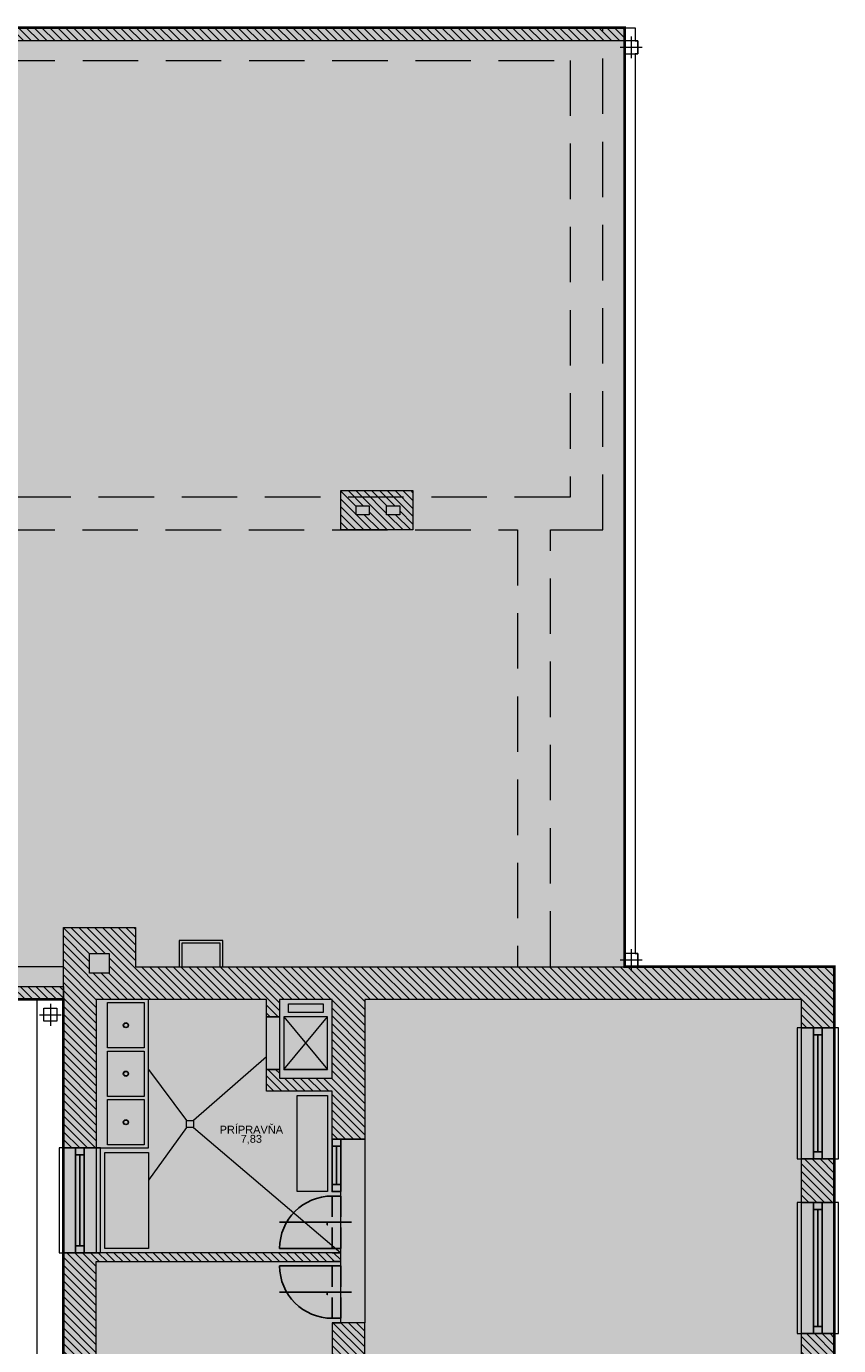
# Model space of a CAD drawing. Header units: millimetres. Extents: x 399756 to 681636, y -205891 to -101508.
# Tile 20 of 33: x 419325 to 428625, y -116611 to -101508. Entities that reach past the tile are written whole.
import ezdxf
from ezdxf.enums import TextEntityAlignment as Align

# ---------------------------------------------------------------- set-up
doc = ezdxf.new("R2010")
doc.units = ezdxf.units.MM
doc.header["$LTSCALE"] = 10
doc.header["$MEASUREMENT"] = 0
doc.linetypes.add('ACAD_ISO10W100', pattern=[18, 12, -3, 0, -3])
doc.linetypes.add('DASHED', pattern=[19.05, 12.7, -6.35])
doc.styles.add('ARIAL', font='arial.ttf')
doc.styles.add('ISOCP', font='isocp.shx', dxfattribs={"width": 0.9})
pattern_1 = [(315, (631440.826, 410348.87), (44.9012806, 44.9012806), [])]

# ---------------------------------------------------------------- blocks, each defined once
blk = doc.blocks.new('*U19')
for points in [[(-1420, 0), (-1500, 0), (-1500, 100), (-1420, 100)], [(0, 0), (-80, 0), (-80, 100), (0, 100)]]:
    blk.add_lwpolyline(points, close=True)
for points in [[(-1420, 100), (-80, 100)], [(-1420, 50), (-80, 50)], [(-1420, 0), (-80, 0)]]:
    blk.add_lwpolyline(points)
blk = doc.blocks.new('*U14')
for points in [[(-1120, 0), (-1200, 0), (-1200, 100), (-1120, 100)], [(0, 0), (-80, 0), (-80, 100), (0, 100)]]:
    blk.add_lwpolyline(points, close=True)
for points in [[(-1120, 100), (-80, 100)], [(-1120, 50), (-80, 50)], [(-1120, 0), (-80, 0)]]:
    blk.add_lwpolyline(points)
blk = doc.blocks.new('*U8')
for p, q in [((0, 600), (0, 0)), ((300, -224), (300, 600)), ((-50, 0), (-50, -100)), ((0, 0), (0, -100)), ((600, 0), (600, -100)), ((650, 0), (650, -100))]:
    blk.add_line(p, q)
at = {"linetype": 'ACAD_ISO10W100', "ltscale": 2}
for p, q in [((0, 0), (600, 0)), ((0, -100), (600, -100))]:
    blk.add_line(p, q, dxfattribs=at)
blk.add_lwpolyline([(300, 55), (330, 55), (330, 55), (300, 55)], close=True)
blk.add_arc((0, 0), 600, 0, 90)
blk = doc.blocks.new('*U9')
for p, q in [((-300, -224), (-300, 600)), ((0, 600), (0, 0)), ((0, 0), (0, -100)), ((50, 0), (50, -100)), ((-650, 0), (-650, -100)), ((-600, 0), (-600, -100))]:
    blk.add_line(p, q)
at = {"linetype": 'ACAD_ISO10W100', "ltscale": 2}
for p, q in [((0, 0), (-600, 0)), ((0, -100), (-600, -100))]:
    blk.add_line(p, q, dxfattribs=at)
blk.add_lwpolyline([(-300, 55), (-270, 55), (-270, 55), (-300, 55)], close=True)
blk.add_arc((0, 0), 600, 90, 180)
blk = doc.blocks.new('*U34')
for points in [[(-520, 0), (-600, 0), (-600, 100), (-520, 100)], [(0, 0), (-80, 0), (-80, 100), (0, 100)]]:
    blk.add_lwpolyline(points, close=True)
for points in [[(-520, 100), (-80, 100)], [(-520, 50), (-80, 50)], [(-520, 0), (-80, 0)]]:
    blk.add_lwpolyline(points)
blk = doc.blocks.new('Popis miestnosti')
at = {"ltscale": 30, "style": 'ARIAL'}
blk.add_attdef('CISLO', text='', height=180, dxfattribs=at).set_placement((0, -120), align=Align.MIDDLE)
at = {"ltscale": 30, "style": 'ISOCP', "width": 0.9}
for tag, p in [('MIESTNOST', (0, -308)), ('PLOCHA', (0, -433))]:
    blk.add_attdef(tag, text='', height=90, dxfattribs=at).set_placement(p, align=Align.MIDDLE)
blk = doc.blocks.new('Podklad')
at = {"lineweight": 0}
h = blk.add_hatch(dxfattribs=at)
h.set_pattern_fill('DOTS', color=252, scale=120, angle=321)
h.set_pattern_definition([(321, (51759.9, 44328.72), (193.90869, 88.10354), [0, -190.5])])
h.paths.add_polyline_path([(426175, -107273), (426175, -101523), (422950, -101523), (420050, -101523), (416375, -101523), (411975, -101523), (411725, -101523), (411725, -101898), (411725, -107273), (411725, -112273), (411725, -112648), (419750, -112648), (419750, -138698), (423200, -138698), (423200, -135623), (428575, -135623), (428575, -112273), (426175, -112273)])
h = blk.add_hatch(dxfattribs=at)
h.set_pattern_fill('ANSI31', color=252, scale=20, angle=270)
h.set_pattern_definition(pattern_1)
h.paths.add_polyline_path([(423750, -107273), (423750, -106823), (422925, -106823), (422925, -107273)])
h.paths.add_polyline_path([(423600, -107098), (423450, -107098), (423450, -106998), (423600, -106998)], flags=16)
h.paths.add_polyline_path([(423250, -107098), (423100, -107098), (423100, -106998), (423250, -106998)], flags=16)
h.paths.add_polyline_path([(426175, -101673), (426175, -101523), (411725, -101523), (411725, -101673)])
h.paths.add_polyline_path([(419750, -112648), (419750, -112498), (411725, -112498), (411725, -112648)])
h = blk.add_hatch(dxfattribs=at)
h.set_pattern_fill('ANSI31', color=252, scale=20, angle=270)
h.set_pattern_definition(pattern_1)
h.paths.add_polyline_path([(428200, -112648), (428200, -112973), (428575, -112973), (428575, -112273), (420575, -112273), (420575, -111823), (419750, -111823), (419750, -114348), (420125, -114348), (420125, -112648), (422075, -112648), (422075, -112848), (422225, -112848), (422225, -112648), (422825, -112648), (422825, -113548), (422225, -113548), (422225, -113448), (422075, -113448), (422075, -113698), (422825, -113698), (422825, -114248), (422925, -114248), (423200, -114248), (423200, -112648)])
h.paths.add_polyline_path([(420275, -112348), (420050, -112348), (420050, -112123), (420275, -112123)], flags=16)
h.paths.add_polyline_path([(428575, -114973), (428575, -114473), (428200, -114473), (428200, -114973)])
h.paths.add_polyline_path([(428575, -116973), (428575, -116473), (428200, -116473), (428200, -116973)])
h.paths.add_polyline_path([(428575, -118973), (428575, -118473), (428200, -118473), (428200, -118973)])
h.paths.add_polyline_path([(428575, -120973), (428575, -120473), (428200, -120473), (428200, -120643), (427200, -120643), (427200, -120743), (428200, -120743), (428200, -120973)])
h.paths.add_polyline_path([(428575, -122973), (428575, -122473), (428200, -122473), (428200, -122973)])
h.paths.add_polyline_path([(428575, -124973), (428575, -124473), (428200, -124473), (428200, -124973)])
h.paths.add_polyline_path([(428575, -126973), (428575, -126473), (428200, -126473), (428200, -126973)])
h.paths.add_polyline_path([(428575, -128973), (428575, -128473), (428200, -128473), (428200, -128973)])
h.paths.add_polyline_path([(428575, -130948), (428575, -130473), (428200, -130473), (428200, -130648), (428100, -130648), (428100, -130748), (428200, -130748), (428200, -130948)])
h.paths.add_polyline_path([(428575, -133023), (428575, -132448), (428150, -132448), (425100, -132448), (425100, -132398), (425000, -132398), (425000, -132448), (423800, -132448), (423800, -132398), (423700, -132398), (423700, -132448), (423700, -132748), (428200, -132748), (428200, -133023)])
h.paths.add_polyline_path([(428575, -135623), (428575, -135123), (428200, -135123), (428200, -135248), (423800, -135248), (423800, -135473), (423200, -135473), (423200, -135248), (422625, -135248), (422625, -135623), (422825, -135623), (422825, -135923), (423200, -135923), (423200, -135623)])
h.paths.add_polyline_path([(423200, -138698), (423200, -138323), (423200, -136973), (422825, -136973), (422825, -138323), (420125, -138323), (420125, -136123), (419975, -136123), (419975, -135623), (420475, -135623), (421025, -135623), (421725, -135623), (421725, -135523), (421725, -135248), (421425, -135248), (421425, -133448), (421325, -133448), (421325, -135248), (421025, -135248), (421025, -135523), (420125, -135523), (420125, -134448), (420725, -134448), (420725, -134348), (420125, -134348), (420125, -133543), (419750, -133543), (419750, -134348), (419750, -138698)])
h.paths.add_polyline_path([(420125, -132343), (420375, -132343), (420375, -132243), (420125, -132243), (420125, -131143), (419750, -131143), (419750, -132343)])
h.paths.add_polyline_path([(420175, -131243), (420175, -131243), (420575, -131243), (421325, -131243), (421325, -132243), (421075, -132243), (421075, -132343), (421325, -132343), (421325, -132748), (421425, -132748), (421425, -131243), (421525, -131243), (421525, -131143), (420125, -131143), (420125, -131243)])
h.paths.add_polyline_path([(420125, -129943), (420125, -128743), (419750, -128743), (419750, -129943)])
h.paths.add_polyline_path([(420125, -127543), (420125, -127043), (419750, -127043), (419750, -127543)])
h.paths.add_polyline_path([(420175, -124143), (421575, -124143), (421575, -124043), (420125, -124043), (420125, -123643), (419750, -123643), (419750, -124143)])
h.paths.add_polyline_path([(420125, -122443), (421525, -122443), (421525, -122343), (420175, -122343), (420175, -121943), (419750, -121943), (419750, -122443)])
h.paths.add_polyline_path([(420125, -120743), (421075, -120743), (421075, -120643), (420825, -120643), (420825, -119948), (420725, -119948), (420725, -120640), (420125, -120640), (420125, -119578), (419750, -119578), (419750, -120743)])
h.paths.add_polyline_path([(420125, -118378), (420125, -118048), (420725, -118048), (420725, -118848), (420825, -118848), (420825, -118048), (421425, -118048), (421425, -118848), (421525, -118848), (421525, -118048), (422125, -118048), (422125, -118848), (422225, -118848), (422225, -118048), (422825, -118048), (422825, -120643), (422225, -120643), (422225, -119948), (422125, -119948), (422125, -120643), (421975, -120643), (421975, -120743), (422825, -120743), (422825, -121998), (422925, -121998), (422925, -120743), (424200, -120743), (424200, -120643), (423200, -120643), (423200, -119648), (422925, -119648), (422925, -117548), (423200, -117548), (423200, -116348), (422825, -116348), (422825, -117948), (419750, -117948), (419750, -118378)])
h.paths.add_polyline_path([(420125, -116748), (420125, -115648), (422925, -115648), (422925, -115548), (422825, -115548), (419750, -115548), (419750, -116748)])
h.paths.add_polyline_path([(423200, -124148), (423200, -122948), (422925, -122948), (422925, -122898), (422825, -122898), (422825, -124043), (422475, -124043), (422475, -124143), (422825, -124143), (422825, -125198), (422925, -125198), (422925, -124148)])
h.paths.add_polyline_path([(423200, -127448), (423200, -126248), (422925, -126248), (422925, -126198), (422825, -126198), (422825, -131143), (422525, -131143), (422525, -131243), (423700, -131243), (423700, -131498), (423800, -131498), (423800, -130748), (423850, -130748), (423850, -130648), (423200, -130648), (423200, -129548), (422925, -129548), (422925, -127448)])
h.paths.add_polyline_path([(425000, -130748), (425000, -131498), (425100, -131498), (425100, -130648), (424750, -130648), (424750, -130748)])
at = {"color": 252, "lineweight": 0}
for p, q in [((426175, -101523), (426175, -112048)), ((426250, -101623), (426250, -101873)), ((426375, -101748), (426125, -101748)), ((426375, -112198), (426125, -112198)), ((426250, -112073), (426250, -112323)), ((419600, -112698), (419600, -112948)), ((419475, -112823), (419725, -112823))]:
    blk.add_line(p, q, dxfattribs=at)
at = {"color": 252, "lineweight": 0, "ltscale": 5}
for p, q in [((422075, -113303), (421240, -114032)), ((420725, -113451), (421160, -114032)), ((421160, -114112), (420725, -114715)), ((421240, -114112), (422925, -115548))]:
    blk.add_line(p, q, dxfattribs=at)
at = {"color": 252, "lineweight": 0, "const_width": 30}
for points in [[(411725, -112648), (419750, -112648), (419750, -138698)], [(428575, -135623), (428575, -112273), (426175, -112273), (426175, -107273), (426175, -107273), (426175, -101523), (422950, -101523), (422950, -101523), (420050, -101523), (420050, -101523), (416375, -101523), (416375, -101523), (411975, -101523), (411975, -101523), (411725, -101523), (411725, -101898), (411725, -101898), (411725, -107273), (411725, -107273), (411725, -112273), (411725, -112273), (411725, -112648)]]:
    blk.add_lwpolyline(points, dxfattribs=at)
at = {"color": 252, "linetype": 'DASHED', "lineweight": 0, "ltscale": 5}
for points in [[(425325, -112273), (425325, -107273), (425925, -107273), (425925, -101523), (411725, -101523), (411725, -101898), (411975, -101898), (411975, -107273), (412925, -107273), (412925, -112273), (411725, -112273), (411725, -112648), (419750, -112648)], [(413300, -112273), (413300, -107273), (424950, -107273), (424950, -112273)], [(419750, -112273), (413300, -112273)]]:
    blk.add_lwpolyline(points, dxfattribs=at)
at = {"color": 252, "lineweight": 0}
for points in [[(426175, -101523), (426175, -101673), (411725, -101673), (411725, -101523)], [(426175, -101673), (426175, -101823), (426325, -101823), (426325, -101673)], [(423750, -106823), (423750, -107273), (422925, -107273), (422925, -106823)], [(423100, -106998), (423250, -106998), (423250, -107098), (423100, -107098)], [(423450, -106998), (423600, -106998), (423600, -107098), (423450, -107098)], [(420275, -112123), (420275, -112348), (420050, -112348), (420050, -112123)], [(426175, -112123), (426175, -112273), (426325, -112273), (426325, -112123)], [(419750, -112498), (419750, -112648), (411725, -112648), (411725, -112498)], [(420725, -114348), (420725, -112648), (420125, -112648), (420125, -114348)], [(419675, -112748), (419675, -112898), (419525, -112898), (419525, -112748)], [(420675, -112683), (420675, -113203), (420255, -113203), (420255, -112683)], [(422725, -112698), (422725, -112798), (422325, -112798), (422325, -112698)], [(422225, -112848), (422225, -113448), (422075, -113448), (422075, -112848)], [(428625, -114473), (428625, -112973), (428150, -112973), (428150, -114473)], [(428575, -112973), (428575, -114473), (428200, -114473), (428200, -112973)], [(420675, -113238), (420675, -113758), (420255, -113758), (420255, -113238)], [(420675, -113793), (420675, -114313), (420255, -114313), (420255, -113793)], [(422775, -113748), (422775, -114848), (422425, -114848), (422425, -113748)], [(423200, -114248), (423200, -116348), (422925, -116348), (422925, -114248)], [(420175, -115548), (420175, -114348), (419700, -114348), (419700, -115548)], [(420125, -114348), (420125, -115548), (419750, -115548), (419750, -114348)], [(420725, -114398), (420725, -115498), (420225, -115498), (420225, -114398)], [(428575, -114473), (428575, -114973), (428200, -114973), (428200, -114473)], [(428625, -116473), (428625, -114973), (428150, -114973), (428150, -116473)], [(428575, -114973), (428575, -116473), (428200, -116473), (428200, -114973)], [(428575, -116473), (428575, -116973), (428200, -116973), (428200, -116473)]]:
    blk.add_lwpolyline(points, close=True, dxfattribs=at)
for points in [[(426175, -101523), (426295, -101523), (426295, -101673), (426325, -101673), (426325, -101823), (426295, -101823), (426295, -112123), (426325, -112123), (426325, -112273), (426325, -112273), (426325, -112273), (426175, -112273), (426175, -101523)], [(428575, -112273), (428575, -112973), (428200, -112973), (428200, -112648), (423200, -112648), (423200, -114248), (422925, -114248), (422925, -114248), (422825, -114248), (422825, -113698), (422075, -113698), (422075, -113448), (422225, -113448), (422225, -113548), (422825, -113548), (422825, -112648), (422225, -112648), (422225, -112848), (422075, -112848), (422075, -112648), (422075, -112648), (420125, -112648), (420125, -114348), (419750, -114348), (419750, -111823), (420575, -111823), (420575, -112273), (428575, -112273)], [(421575, -112273), (421575, -111973), (421075, -111973), (421075, -112273)], [(421545, -112273), (421545, -112003), (421105, -112003), (421105, -112273)], [(419750, -138698), (419450, -138698), (419450, -112648)], [(422275, -112848), (422275, -113448), (422775, -113448), (422775, -112848), (422275, -112848), (422775, -113448), (422275, -113448), (422775, -112848)], [(419750, -115548), (419750, -116748), (420125, -116748), (420125, -115648), (422925, -115648), (422925, -115548), (419750, -115548)], [(423200, -117548), (423200, -116348), (422825, -116348), (422825, -117948)]]:
    blk.add_lwpolyline(points, dxfattribs=at)
at = {"color": 252, "linetype": 'DASHED', "lineweight": 0, "ltscale": 5}
blk.add_lwpolyline([(425550, -101898), (425550, -106898), (412350, -106898), (412350, -101898)], close=True, dxfattribs=at)
at = {"color": 252, "lineweight": 0, "ltscale": 5}
blk.add_lwpolyline([(421240, -114112), (421160, -114112), (421160, -114032), (421240, -114032)], close=True, dxfattribs=at)
at = {"color": 252, "lineweight": 0}
for centre, radius in [((420465, -112943), 30), ((420465, -112943), 25), ((420465, -113498), 30), ((420465, -113498), 25), ((420465, -114053), 30), ((420465, -114053), 25)]:
    blk.add_circle(centre, radius, dxfattribs=at)
at = {"color": 252, "lineweight": 0, "rotation": 89.99999999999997}
for name, p in [('*U19', (428438, -112973)), ('*U34', (422925, -114248)), ('*U14', (419988, -114348)), ('*U19', (428438, -114973))]:
    blk.add_blockref(name, p, dxfattribs=at)
at = {"color": 252, "linetype": 'Continuous', "lineweight": 0}
ref = blk.add_blockref('Popis miestnosti', (421901, -113819), dxfattribs=at)
ref.add_attrib('PLOCHA', '7,83', dxfattribs={"ltscale": 30, "height": 90, "style": 'ARIAL'}).set_placement((421901, -114251), align=Align.MIDDLE)
ref.add_attrib('MIESTNOST', 'PRÍPRAVŇA', dxfattribs={"ltscale": 30, "height": 90, "style": 'ARIAL'}).set_placement((421901, -114126), align=Align.MIDDLE)
at = {"color": 252, "lineweight": 0, "xscale": -1, "rotation": 89.9999999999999}
for name, p in [('*U9', (422825, -115498)), ('*U8', (422825, -115698))]:
    blk.add_blockref(name, p, dxfattribs=at)

msp = doc.modelspace()

# ---------------------------------------------------------------- block references
msp.add_blockref('Podklad', (0, 0))

doc.saveas('drawing.dxf')
